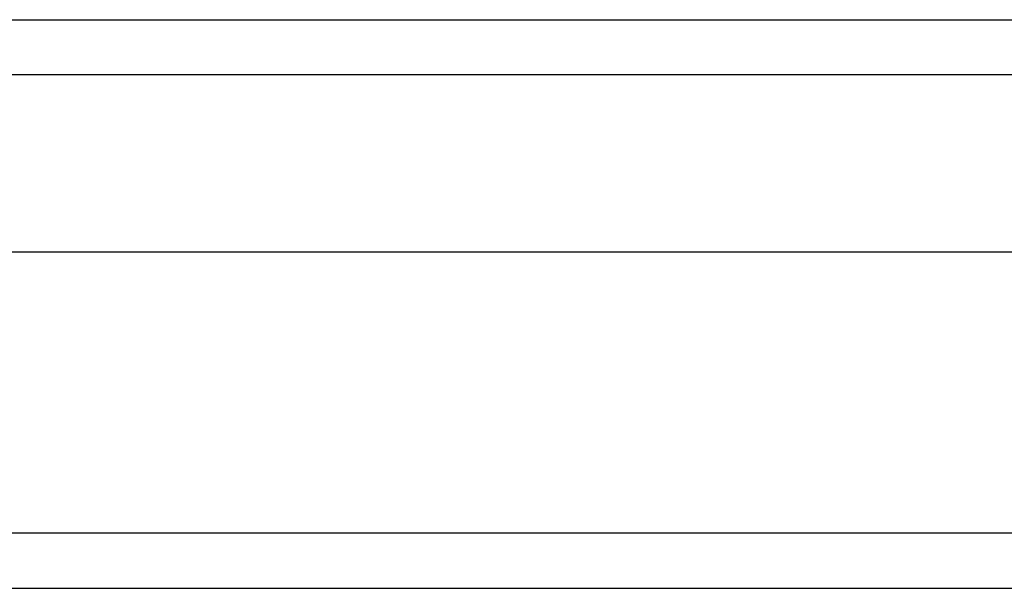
# Model space of a CAD drawing. Header units: inches. Extents: x 10.4 to 91.7, y 6.5 to 62.3.
# Tile 3 of 54: x 48.6 to 50.1, y 23.1 to 24. Entities that reach past the tile are written whole.
import ezdxf

# ---------------------------------------------------------------- set-up
doc = ezdxf.new("R2010")
doc.units = ezdxf.units.IN
doc.header["$MEASUREMENT"] = 0
doc.layers.add('Visible Edges(ANSI)', color=7, linetype='Continuous', lineweight=25)
doc.layers.add('Visible Tangent Edges(ANSI)', color=7, linetype='Continuous', lineweight=25)

msp = doc.modelspace()

# ---------------------------------------------------------------- linework, layer by layer
at = {"layer": 'Visible Edges(ANSI)'}
for p, q in [((48.0093, 23.9993), (58.215, 23.9993)), ((58.4035, 23.645), (47.8208, 23.645)), ((47.1962, 23.1332), (59.0282, 23.1332))]:
    msp.add_line(p, q, dxfattribs=at)
at = {"layer": 'Visible Tangent Edges(ANSI)'}
for p, q in [((58.33, 23.9153), (47.8943, 23.9153)), ((59.0282, 23.2172), (47.1962, 23.2172))]:
    msp.add_line(p, q, dxfattribs=at)

doc.saveas('drawing.dxf')
